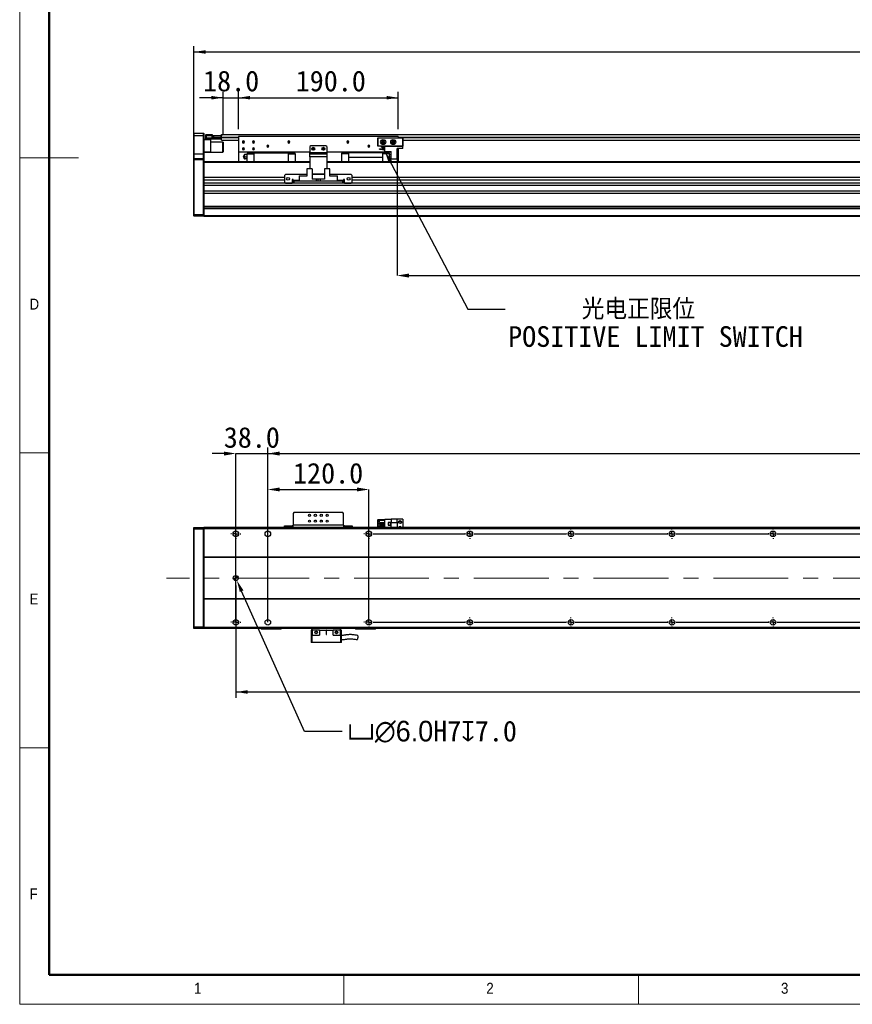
# Model space of a CAD drawing. Header units: millimetres. Extents: x 35 to 2924, y 35 to 2044.
# Tile 1 of 8: x 35 to 1024, y 35 to 1204. Entities that reach past the tile are written whole.
import ezdxf

# ---------------------------------------------------------------- set-up
doc = ezdxf.new("R2010")
doc.units = ezdxf.units.MM
doc.header["$LTSCALE"] = 7
doc.header["$PDSIZE"] = -1
doc.linetypes.add('CENTERX2', pattern=[20.32, 12.7, -2.54, 2.54, -2.54])
doc.layers.add('DIMNS', color=7, linetype='Continuous')
doc.styles.add('SLDTEXTSTYLE1', font='Gothic.ttf', dxfattribs={"width": 0.913})
doc.styles.add('SLDTEXTSTYLE10', font='txt', dxfattribs={"bigfont": 'bigfont'})
doc.styles.add('SLDTEXTSTYLE9', font='txt')
doc.dimstyles.new('SLDDIMSTYLE0', dxfattribs={"dimtxt": 24.5, "dimasz": 14, "dimexe": 0, "dimexo": 0.0625, "dimgap": 6.125, "dimtad": 2, "dimdec": 1, "dimrnd": 1e-09, "dimzin": 4, "dimdsep": 46, "dimtxsty": 'SLDTEXTSTYLE9', "dimsah": 1, "dimcen": 0.09, "dimadec": 0, "dimazin": 1, "dimtfac": 1, "dimtdec": 1, "dimtofl": 0, "dimtmove": 0, "dimatfit": 3, "dimfxl": 0, "dimfrac": 2, "dimtolj": 1, "dimtzin": 12, "dimarcsym": 0})
doc.dimstyles.new('SLDDIMSTYLE1', dxfattribs={"dimtxt": 24.5, "dimasz": 14, "dimexe": 0, "dimexo": 0.0625, "dimgap": 6.125, "dimtad": 2, "dimdec": 1, "dimrnd": 1e-09, "dimzin": 4, "dimdsep": 46, "dimtxsty": 'SLDTEXTSTYLE9', "dimsah": 1, "dimcen": 0.09, "dimadec": 0, "dimazin": 1, "dimtfac": 1, "dimtdec": 1, "dimtmove": 0, "dimatfit": 0, "dimfxl": 0, "dimfrac": 2, "dimtolj": 1, "dimtzin": 12, "dimarcsym": 0})
doc.dimstyles.new('SLDDIMSTYLE2', dxfattribs={"dimtxt": 0.18, "dimasz": 14, "dimexe": 0, "dimexo": 0.0625, "dimgap": 0, "dimtad": 0, "dimtih": 1, "dimtoh": 1, "dimdec": 0, "dimrnd": 1e-09, "dimzin": 0, "dimdsep": 46, "dimtxsty": 'Standard', "dimsah": 1, "dimcen": 0.09, "dimadec": 0, "dimazin": 0, "dimtfac": 14, "dimtdec": 0, "dimtofl": 0, "dimtmove": 0, "dimatfit": 3, "dimfxl": 0, "dimfrac": 2, "dimtolj": 1, "dimtzin": 0, "dimarcsym": 0})
doc.dimstyles.new('SLDDIMSTYLE4', dxfattribs={"dimtxt": 24.5, "dimasz": 14, "dimexe": 0, "dimexo": 0.0625, "dimgap": 6.125, "dimtad": 0, "dimtih": 1, "dimtoh": 1, "dimdec": 1, "dimrnd": 1e-09, "dimzin": 4, "dimdsep": 46, "dimtxsty": 'SLDTEXTSTYLE9', "dimsah": 1, "dimcen": 0, "dimadec": 0, "dimazin": 1, "dimtfac": 1, "dimtdec": 1, "dimtofl": 0, "dimtmove": 0, "dimatfit": 3, "dimfxl": 0, "dimfrac": 2, "dimtolj": 1, "dimtzin": 12, "dimarcsym": 0})

# ---------------------------------------------------------------- blocks, each defined once
blk = doc.blocks.new('_D')
at = {"layer": 'DIMNS'}
for p, q in [((241.7, 1046.3), (241.7, 1172.3)), ((2337.7, 1046.3), (2337.7, 1172.3)), ((241.7, 1165.3), (2337.7, 1165.3))]:
    blk.add_line(p, q, dxfattribs=at)
for points in [[(241.7, 1165.3), (255.7, 1163.2), (255.7, 1167.4)], [(2337.7, 1165.3), (2323.7, 1167.4), (2323.7, 1163.2)]]:
    blk.add_solid(points, dxfattribs=at)
at = {"layer": 'DIMNS', "insert": (1243.7, 1197.5), "char_height": 24.5, "attachment_point": 1, "style": 'SLDTEXTSTYLE9'}
blk.add_mtext('2096.0', dxfattribs=at)
blk = doc.blocks.new('_D_1')
at = {"layer": 'DIMNS'}
for p, q in [((276.7, 1111), (248.7, 1111)), ((276.7, 1067), (276.7, 1118)), ((276.7, 1111), (294.7, 1111)), ((294.7, 1073.8), (294.7, 1118)), ((294.7, 1111), (322.7, 1111))]:
    blk.add_line(p, q, dxfattribs=at)
for points in [[(276.7, 1111), (262.7, 1113.1), (262.7, 1108.9)], [(294.7, 1111), (308.7, 1108.9), (308.7, 1113.1)]]:
    blk.add_solid(points, dxfattribs=at)
at = {"layer": 'DIMNS', "insert": (252.8, 1143.1), "char_height": 24.5, "attachment_point": 1, "style": 'SLDTEXTSTYLE9'}
blk.add_mtext('18.0', dxfattribs=at)
blk = doc.blocks.new('_D_2')
at = {"layer": 'DIMNS'}
for p, q in [((294.7, 1073.8), (294.7, 1118)), ((294.7, 1111), (484.7, 1111)), ((484.7, 1073.8), (484.7, 1118))]:
    blk.add_line(p, q, dxfattribs=at)
for points in [[(294.7, 1111), (308.7, 1108.9), (308.7, 1113.1)], [(484.7, 1111), (470.7, 1113.1), (470.7, 1108.9)]]:
    blk.add_solid(points, dxfattribs=at)
at = {"layer": 'DIMNS', "insert": (362.8, 1143.1), "char_height": 24.5, "attachment_point": 1, "style": 'SLDTEXTSTYLE9'}
blk.add_mtext('190.0', dxfattribs=at)
blk = doc.blocks.new('_D_4')
at = {"layer": 'Defpoints', "color": 0}
for p in [(483.2, 1037.9), (2063.2, 1034.4), (2063.2, 899.9)]:
    blk.add_point(p, dxfattribs=at)
at = {"layer": 'DIMNS', "color": 0, "lineweight": -2}
for p, q in [((483.2, 1037.9), (483.2, 899.9)), ((2063.2, 1034.4), (2063.2, 899.9)), ((497.2, 899.9), (2049.2, 899.9))]:
    blk.add_line(p, q, dxfattribs=at)
at = {"layer": 'DIMNS', "color": 0}
for points in [[(497.2, 902.3), (497.2, 897.6), (483.2, 899.9)], [(2049.2, 902.3), (2049.2, 897.6), (2063.2, 899.9)]]:
    blk.add_solid(points, dxfattribs=at)
at = {"layer": 'DIMNS', "color": 0, "insert": (1295.5, 893.8), "char_height": 24.5, "attachment_point": 2, "style": 'SLDTEXTSTYLE9'}
blk.add_mtext('\\A1;Stroke T=1580.0', dxfattribs=at)
blk = doc.blocks.new('SW_NOTE_3')
at = {"layer": 'DIMNS', "color": 0, "char_height": 24.5, "attachment_point": 1}
for s, insert, style in [('    光电正限位', (3.6, 12.1), 'SLDTEXTSTYLE10'), ('POSITIVE LIMIT SWITCH', (3.6, -20.3), 'SLDTEXTSTYLE9')]:
    blk.add_mtext(s, dxfattribs=dict(at, insert=insert, style=style))
blk = doc.blocks.new('_D_13')
at = {"layer": 'DIMNS'}
for p, q in [((291.7, 532), (291.7, 398.7)), ((2287.7, 526.4), (2287.7, 398.7)), ((291.7, 405.7), (2287.7, 405.7))]:
    blk.add_line(p, q, dxfattribs=at)
for points in [[(291.7, 405.7), (305.7, 403.6), (305.7, 407.8)], [(2287.7, 405.7), (2273.7, 407.8), (2273.7, 403.6)]]:
    blk.add_solid(points, dxfattribs=at)
at = {"layer": 'DIMNS', "insert": (1260.8, 437.8), "char_height": 24.5, "attachment_point": 1, "style": 'SLDTEXTSTYLE9'}
blk.add_mtext('1996.0', dxfattribs=at)
blk = doc.blocks.new('_D_15')
at = {"layer": 'Defpoints', "color": 0}
for p in [(290.5, 543.6), (292.9, 538.1)]:
    blk.add_point(p, dxfattribs=at)
at = {"layer": 'DIMNS', "color": 0, "lineweight": -2}
for p, q in [((373.2, 358.7), (298.6, 525.3)), ((418, 358.7), (373.2, 358.7))]:
    blk.add_line(p, q, dxfattribs=at)
at = {"layer": 'DIMNS', "color": 0}
blk.add_solid([(300.8, 526.3), (296.5, 524.4), (292.9, 538.1)], dxfattribs=at)
at = {"layer": 'DIMNS', "color": 0, "insert": (424.1, 371.5), "char_height": 24.5, "attachment_point": 1, "style": 'SLDTEXTSTYLE9'}
blk.add_mtext('\\A1;{\\fGDT|b0|i0|c134|p2;v\\fMS PGothic|b0|i0|c128|p34;∅6.0}H7{\\fGDT|b0|i0|c134|p2;x}7.0', dxfattribs=at)
blk = doc.blocks.new('_D_18')
at = {"layer": 'DIMNS'}
for p, q in [((329.7, 602.2), (329.7, 695.7)), ((2249.7, 602.2), (2249.7, 695.7)), ((329.7, 688.7), (2249.7, 688.7))]:
    blk.add_line(p, q, dxfattribs=at)
for points in [[(329.7, 688.7), (343.7, 686.6), (343.7, 690.8)], [(2249.7, 688.7), (2235.7, 690.8), (2235.7, 686.6)]]:
    blk.add_solid(points, dxfattribs=at)
at = {"layer": 'DIMNS', "char_height": 24.5, "attachment_point": 1, "style": 'SLDTEXTSTYLE9'}
for s, insert in [('1920.0', (1118.2, 720.8)), ('=16×120(PITCH)', (1214, 720.8))]:
    blk.add_mtext(s, dxfattribs=dict(at, insert=insert))
blk = doc.blocks.new('_D_19')
at = {"layer": 'Defpoints', "color": 0}
for p in [(449.7, 646), (329.7, 593.4), (449.7, 488.4)]:
    blk.add_point(p, dxfattribs=at)
at = {"layer": 'DIMNS', "color": 0, "lineweight": -2}
for p, q in [((329.7, 593.4), (329.7, 646)), ((343.7, 646), (435.7, 646)), ((449.7, 488.4), (449.7, 646))]:
    blk.add_line(p, q, dxfattribs=at)
at = {"layer": 'DIMNS', "color": 0}
for points in [[(343.7, 648.4), (343.7, 643.7), (329.7, 646)], [(435.7, 648.4), (435.7, 643.7), (449.7, 646)]]:
    blk.add_solid(points, dxfattribs=at)
at = {"layer": 'DIMNS', "color": 0, "insert": (401.3, 677.6), "char_height": 24.5, "attachment_point": 2, "style": 'SLDTEXTSTYLE9'}
blk.add_mtext('\\A1;120.0', dxfattribs=at)
blk = doc.blocks.new('_D_20')
at = {"layer": 'Defpoints', "color": 0}
for p in [(329.7, 688.7), (291.7, 488.4), (329.7, 488.4)]:
    blk.add_point(p, dxfattribs=at)
at = {"layer": 'DIMNS', "color": 0, "lineweight": -2}
for p, q in [((277.7, 688.7), (263.7, 688.7)), ((291.7, 488.4), (291.7, 688.7)), ((291.7, 688.7), (329.7, 688.7)), ((329.7, 488.4), (329.7, 688.7)), ((343.7, 688.7), (357.7, 688.7))]:
    blk.add_line(p, q, dxfattribs=at)
at = {"layer": 'DIMNS', "color": 0}
for points in [[(277.7, 691), (277.7, 686.3), (291.7, 688.7)], [(343.7, 691), (343.7, 686.3), (329.7, 688.7)]]:
    blk.add_solid(points, dxfattribs=at)
at = {"layer": 'DIMNS', "color": 0, "insert": (310.7, 720.1), "char_height": 24.5, "attachment_point": 2, "style": 'SLDTEXTSTYLE9'}
blk.add_mtext('\\A1;38.0', dxfattribs=at)
blk = doc.blocks.new('SW_CENTERMARKSYMBOL_1')
at = {"layer": 'DIMNS', "color": 0}
for p, q in [((0, 110.08), (0, 110.84)), ((0, 105), (0, 107.54)), ((278, 110.08), (278, 110.84)), ((278, 105), (278, 107.54)), ((-5.08, 105), (-5.84, 105)), ((0, 105), (-2.54, 105)), ((0, 105), (0, 102.46)), ((0, 105), (2.54, 105)), ((0, 99.92), (0, 99.16)), ((5.08, 105), (5.84, 105)), ((272.92, 105), (272.16, 105)), ((278, 105), (275.46, 105)), ((278, 105), (278, 102.46)), ((278, 105), (280.54, 105)), ((278, 99.92), (278, 99.16)), ((283.08, 105), (283.84, 105)), ((-5.08, 0), (-5.84, 0)), ((0, 0), (-2.54, 0)), ((0, 5.08), (0, 5.84)), ((0, 0), (0, 2.54)), ((0, 0), (0, -2.54)), ((0, 0), (2.54, 0)), ((5.08, 0), (5.84, 0)), ((0, -5.08), (0, -5.84))]:
    blk.add_line(p, q, dxfattribs=at)
blk = doc.blocks.new('SW_CENTERMARKSYMBOL_2')
at = {"layer": 'DIMNS', "color": 0}
for p, q in [((-125.08, 0), (-125.84, 0)), ((-120, 0), (-122.54, 0)), ((-120, 0), (-122.54, 0)), ((-120, 5.08), (-120, 5.84)), ((-120, 0), (-120, 2.54)), ((-120, 0), (-120, 2.54)), ((-120, 0), (-120, -2.54)), ((-120, 0), (-117.46, 0)), ((-120, 0), (-120, -2.54)), ((-120, 0), (-117.46, 0)), ((-114.92, 0), (-114.16, 0)), ((-114.92, 0), (-5.08, 0)), ((-5.08, 0), (-5.84, 0)), ((0, 0), (-2.54, 0)), ((0, 0), (-2.54, 0)), ((0, 0), (-2.54, 0)), ((0, 5.08), (0, 5.84)), ((0, 0), (0, 2.54)), ((0, 0), (0, 2.54)), ((0, 0), (0, 2.54)), ((0, 0), (0, -2.54)), ((0, 0), (2.54, 0)), ((0, 0), (0, -2.54)), ((0, 0), (2.54, 0)), ((0, 0), (0, -2.54)), ((0, 0), (2.54, 0)), ((5.08, 0), (5.84, 0)), ((5.08, 0), (114.92, 0)), ((114.92, 0), (114.16, 0)), ((120, 0), (117.46, 0)), ((120, 0), (117.46, 0)), ((120, 0), (117.46, 0)), ((120, 0), (117.46, 0)), ((120, 5.08), (120, 5.84)), ((120, 0), (120, 2.54)), ((120, 0), (120, 2.54)), ((120, 0), (120, 2.54)), ((120, 0), (120, 2.54)), ((120, 0), (120, -2.54)), ((120, 0), (122.54, 0)), ((120, 0), (120, -2.54)), ((120, 0), (122.54, 0)), ((120, 0), (120, -2.54)), ((120, 0), (122.54, 0)), ((120, 0), (120, -2.54)), ((120, 0), (122.54, 0)), ((125.08, 0), (125.84, 0)), ((125.08, 0), (234.92, 0)), ((234.92, 0), (234.16, 0)), ((240, 0), (237.46, 0)), ((240, 0), (237.46, 0)), ((240, 0), (237.46, 0)), ((240, 0), (237.46, 0)), ((240, 0), (237.46, 0)), ((240, 5.08), (240, 5.84)), ((240, 0), (240, 2.54)), ((240, 0), (240, 2.54)), ((240, 0), (240, 2.54)), ((240, 0), (240, 2.54)), ((240, 0), (240, 2.54)), ((240, 0), (240, -2.54)), ((240, 0), (242.54, 0)), ((240, 0), (240, -2.54)), ((240, 0), (242.54, 0)), ((240, 0), (240, -2.54)), ((240, 0), (242.54, 0)), ((240, 0), (240, -2.54)), ((240, 0), (242.54, 0)), ((240, 0), (240, -2.54)), ((240, 0), (242.54, 0)), ((245.08, 0), (245.84, 0)), ((245.08, 0), (354.92, 0)), ((354.92, 0), (354.16, 0)), ((360, 0), (357.46, 0)), ((360, 0), (357.46, 0)), ((360, 0), (357.46, 0)), ((360, 0), (357.46, 0)), ((360, 0), (357.46, 0)), ((360, 0), (357.46, 0)), ((360, 5.08), (360, 5.84)), ((360, 0), (360, 2.54)), ((360, 0), (360, 2.54)), ((360, 0), (360, 2.54)), ((360, 0), (360, 2.54)), ((360, 0), (360, 2.54)), ((360, 0), (360, 2.54)), ((360, 0), (360, -2.54)), ((360, 0), (362.54, 0)), ((360, 0), (360, -2.54)), ((360, 0), (362.54, 0)), ((360, 0), (360, -2.54)), ((360, 0), (362.54, 0)), ((360, 0), (360, -2.54)), ((360, 0), (362.54, 0)), ((360, 0), (360, -2.54)), ((360, 0), (362.54, 0)), ((360, 0), (360, -2.54)), ((360, 0), (362.54, 0)), ((365.08, 0), (365.84, 0)), ((365.08, 0), (474.92, 0)), ((-120, -5.08), (-120, -5.84)), ((0, -5.08), (0, -5.84)), ((120, -5.08), (120, -5.84)), ((240, -5.08), (240, -5.84)), ((360, -5.08), (360, -5.84))]:
    blk.add_line(p, q, dxfattribs=at)
blk = doc.blocks.new('SW_CENTERMARKSYMBOL_3')
at = {"layer": 'DIMNS', "color": 0}
for p, q in [((-245.08, 0), (-245.84, 0)), ((-240, 0), (-242.54, 0)), ((-240, 0), (-242.54, 0)), ((-240, 5.08), (-240, 5.84)), ((-240, 0), (-240, 2.54)), ((-240, 0), (-240, 2.54)), ((-240, 0), (-240, -2.54)), ((-240, 0), (-237.46, 0)), ((-240, 0), (-240, -2.54)), ((-240, 0), (-237.46, 0)), ((-234.92, 0), (-234.16, 0)), ((-234.92, 0), (-125.08, 0)), ((-125.08, 0), (-125.84, 0)), ((-120, 0), (-122.54, 0)), ((-120, 0), (-122.54, 0)), ((-120, 0), (-122.54, 0)), ((-120, 5.08), (-120, 5.84)), ((-120, 0), (-120, 2.54)), ((-120, 0), (-120, 2.54)), ((-120, 0), (-120, 2.54)), ((-120, 0), (-120, -2.54)), ((-120, 0), (-117.46, 0)), ((-120, 0), (-120, -2.54)), ((-120, 0), (-117.46, 0)), ((-120, 0), (-120, -2.54)), ((-120, 0), (-117.46, 0)), ((-114.92, 0), (-114.16, 0)), ((-114.92, 0), (-5.08, 0)), ((-5.08, 0), (-5.84, 0)), ((0, 0), (-2.54, 0)), ((0, 0), (-2.54, 0)), ((0, 0), (-2.54, 0)), ((0, 0), (-2.54, 0)), ((0, 5.08), (0, 5.84)), ((0, 0), (0, 2.54)), ((0, 0), (0, 2.54)), ((0, 0), (0, 2.54)), ((0, 0), (0, 2.54)), ((0, 0), (0, -2.54)), ((0, 0), (2.54, 0)), ((0, 0), (0, -2.54)), ((0, 0), (2.54, 0)), ((0, 0), (0, -2.54)), ((0, 0), (2.54, 0)), ((0, 0), (0, -2.54)), ((0, 0), (2.54, 0)), ((5.08, 0), (5.84, 0)), ((5.08, 0), (114.92, 0)), ((114.92, 0), (114.16, 0)), ((120, 0), (117.46, 0)), ((120, 0), (117.46, 0)), ((120, 0), (117.46, 0)), ((120, 0), (117.46, 0)), ((120, 0), (117.46, 0)), ((120, 5.08), (120, 5.84)), ((120, 0), (120, 2.54)), ((120, 0), (120, 2.54)), ((120, 0), (120, 2.54)), ((120, 0), (120, 2.54)), ((120, 0), (120, 2.54)), ((120, 0), (120, -2.54)), ((120, 0), (122.54, 0)), ((120, 0), (120, -2.54)), ((120, 0), (122.54, 0)), ((120, 0), (120, -2.54)), ((120, 0), (122.54, 0)), ((120, 0), (120, -2.54)), ((120, 0), (122.54, 0)), ((120, 0), (120, -2.54)), ((120, 0), (122.54, 0)), ((125.08, 0), (125.84, 0)), ((125.08, 0), (234.92, 0)), ((234.92, 0), (234.16, 0)), ((240, 0), (237.46, 0)), ((240, 0), (237.46, 0)), ((240, 0), (237.46, 0)), ((240, 0), (237.46, 0)), ((240, 0), (237.46, 0)), ((240, 0), (237.46, 0)), ((240, 5.08), (240, 5.84)), ((240, 0), (240, 2.54)), ((240, 0), (240, 2.54)), ((240, 0), (240, 2.54)), ((240, 0), (240, 2.54)), ((240, 0), (240, 2.54)), ((240, 0), (240, 2.54)), ((240, 0), (240, -2.54)), ((240, 0), (242.54, 0)), ((240, 0), (240, -2.54)), ((240, 0), (242.54, 0)), ((240, 0), (240, -2.54)), ((240, 0), (242.54, 0)), ((240, 0), (240, -2.54)), ((240, 0), (242.54, 0)), ((240, 0), (240, -2.54)), ((240, 0), (242.54, 0)), ((240, 0), (240, -2.54)), ((240, 0), (242.54, 0)), ((245.08, 0), (245.84, 0)), ((245.08, 0), (354.92, 0)), ((-240, -5.08), (-240, -5.84)), ((-120, -5.08), (-120, -5.84)), ((0, -5.08), (0, -5.84)), ((120, -5.08), (120, -5.84)), ((240, -5.08), (240, -5.84))]:
    blk.add_line(p, q, dxfattribs=at)
blk = doc.blocks.new('SW_DOWELSYMBOL_0')
at = {"linetype": 'Continuous', "lineweight": 18}
h = blk.add_hatch(color=0, dxfattribs=at)
edge = h.paths.add_edge_path(flags=0)
edge.add_arc((0, 0), 3, 180, 270)
edge.add_line((0, -3), (0, 0))
edge.add_line((0, 0), (-3, 0))
h = blk.add_hatch(color=0, dxfattribs=at)
edge = h.paths.add_edge_path(flags=0)
edge.add_arc((0, 0), 3, 0, 90)
edge.add_line((0, 3), (0, 0))
edge.add_line((0, 0), (3, 0))
at = {"layer": 'DIMNS', "color": 0}
blk.add_circle((0, 0), 3, dxfattribs=at)

msp = doc.modelspace()

# ---------------------------------------------------------------- linework, layer by layer
at = {"color": 7, "linetype": 'Continuous', "lineweight": 18}
for p, q in [((35, 2044), (35, 35)), ((70, 2009), (70, 70)), ((35, 1039.5), (105, 1039.5)), ((35, 689.5), (70, 689.5)), ((70, 339.5), (35, 339.5)), ((70, 70), (2870, 70)), ((420, 35), (420, 70)), ((770, 70), (770, 35)), ((861, 70), (2870, 70)), ((35, 35), (2905, 35))]:
    msp.add_line(p, q, dxfattribs=at)
at = {"color": 7, "linetype": 'Continuous', "lineweight": 50}
for p, q in [((70, 2009), (70, 70)), ((70, 70), (2870, 70))]:
    msp.add_line(p, q, dxfattribs=at)
at = {"color": 7, "linetype": 'Continuous', "lineweight": 25}
for p, q in [((241.99, 1068.93), (241.69, 1068.63)), ((241.69, 1065.93), (241.69, 1068.63)), ((241.99, 1065.93), (241.69, 1065.93)), ((241.69, 1043.93), (241.69, 1065.93)), ((241.99, 1068.93), (241.99, 1065.93)), ((241.99, 1068.93), (253.39, 1068.93)), ((241.99, 1065.93), (241.99, 1043.93)), ((253.39, 1065.93), (241.99, 1065.93)), ((253.39, 1065.93), (253.39, 1068.93)), ((253.39, 1068.93), (253.69, 1068.63)), ((253.39, 1043.93), (253.39, 1065.93)), ((253.39, 1065.93), (253.69, 1065.93)), ((253.69, 1068.63), (253.69, 1065.93)), ((253.69, 1065.93), (253.69, 1043.93)), ((256.19, 1067.13), (256.49, 1067.43)), ((256.19, 1065.93), (256.19, 1067.13)), ((256.19, 1063.43), (256.19, 1065.93)), ((256.19, 1065.93), (256.49, 1065.93)), ((256.49, 1067.43), (256.49, 1065.93)), ((256.49, 1067.43), (263.69, 1067.43)), ((256.49, 1065.93), (256.49, 1063.43)), ((263.69, 1065.93), (256.49, 1065.93)), ((263.69, 1067.43), (263.69, 1065.93)), ((263.69, 1063.63), (263.69, 1065.93)), ((263.69, 1063.93), (273.89, 1063.93)), ((273.89, 1063.63), (263.69, 1063.63)), ((264.19, 1063.93), (264.19, 1064.13)), ((264.19, 1064.13), (264.69, 1064.13)), ((264.69, 1064.13), (264.69, 1066.13)), ((264.69, 1066.13), (265.19, 1066.13)), ((265.19, 1064.13), (264.69, 1064.13)), ((265.19, 1066.13), (265.19, 1064.13)), ((265.19, 1066.13), (274.19, 1066.13)), ((265.19, 1064.13), (274.19, 1064.13)), ((273.89, 1063.93), (273.89, 1063.63)), ((273.89, 1063.93), (274.19, 1063.63)), ((273.89, 1063.93), (274.69, 1063.93)), ((273.89, 1063.43), (273.89, 1063.63)), ((273.89, 1063.63), (274.19, 1063.63)), ((274.19, 1064.13), (274.19, 1066.13)), ((274.19, 1066.13), (274.69, 1066.13)), ((274.69, 1064.13), (274.19, 1064.13)), ((274.19, 1063.63), (274.19, 1063.43)), ((274.69, 1067.28), (2305.69, 1067.28)), ((274.69, 1066.13), (274.69, 1067.28)), ((274.69, 1066.13), (274.69, 1065.94)), ((274.69, 1064.28), (274.69, 1065.94)), ((274.69, 1063.78), (274.69, 1064.28)), ((274.69, 1060.78), (274.69, 1063.78)), ((484.69, 1064.93), (294.69, 1064.93)), ((294.69, 1064.93), (294.69, 1046.43)), ((484.69, 1064.93), (484.69, 1063.43)), ((253.69, 1061.93), (256.49, 1061.93)), ((261.69, 1060.93), (253.69, 1060.93)), ((256.19, 1062.23), (256.19, 1063.43)), ((256.49, 1063.43), (256.19, 1063.43)), ((256.49, 1061.93), (256.19, 1062.23)), ((256.49, 1063.43), (256.49, 1061.93)), ((256.49, 1063.43), (273.89, 1063.43)), ((273.89, 1061.93), (256.49, 1061.93)), ((261.69, 1061.93), (261.69, 1060.93)), ((261.69, 1060.93), (261.69, 1046.93)), ((276.39, 1058.43), (261.69, 1058.43)), ((273.89, 1061.93), (273.89, 1063.43)), ((273.89, 1063.43), (274.19, 1063.43)), ((273.89, 1061.93), (274.19, 1062.23)), ((274.19, 1063.43), (274.19, 1062.23)), ((274.69, 1060.78), (294.69, 1060.78)), ((276.69, 1058.13), (276.39, 1058.43)), ((276.39, 1046.83), (276.39, 1058.43)), ((276.69, 1058.13), (276.69, 1047.11)), ((300.69, 1058.43), (299.44, 1058.43)), ((300.69, 1058.43), (301.94, 1058.43)), ((312.69, 1058.43), (311.44, 1058.43)), ((312.69, 1058.43), (313.94, 1058.43)), ((329.69, 1053.43), (328.44, 1053.43)), ((329.69, 1053.43), (330.94, 1053.43)), ((354.69, 1058.43), (353.44, 1058.43)), ((354.69, 1058.43), (355.94, 1058.43)), ((380.69, 1053.93), (379.69, 1052.93)), ((379.69, 1052.93), (379.69, 1045.93)), ((398.69, 1053.93), (380.69, 1053.93)), ((399.69, 1052.93), (398.69, 1053.93)), ((399.69, 1052.93), (399.69, 1045.93)), ((424.69, 1058.43), (423.44, 1058.43)), ((424.69, 1058.43), (425.94, 1058.43)), ((449.69, 1053.43), (448.44, 1053.43)), ((449.69, 1053.43), (450.94, 1053.43)), ((460.19, 1063.13), (460.49, 1063.43)), ((460.19, 1053.73), (460.19, 1063.13)), ((460.49, 1063.01), (460.19, 1063.13)), ((460.49, 1053.86), (460.19, 1053.73)), ((460.49, 1053.43), (460.19, 1053.73)), ((460.49, 1063.43), (460.61, 1063.13)), ((460.49, 1063.43), (489.89, 1063.43)), ((460.61, 1063.13), (460.49, 1063.01)), ((460.49, 1063.01), (460.49, 1053.86)), ((460.49, 1053.86), (460.61, 1053.73)), ((460.61, 1053.73), (460.49, 1053.43)), ((468.69, 1053.43), (460.49, 1053.43)), ((489.77, 1063.13), (460.61, 1063.13)), ((460.61, 1053.73), (489.77, 1053.73)), ((464.89, 1052.83), (468.69, 1052.83)), ((464.89, 1052.13), (464.89, 1052.83)), ((464.89, 1052.13), (468.69, 1052.13)), ((466.69, 1058.43), (465.44, 1058.43)), ((466.69, 1058.43), (467.94, 1058.43)), ((468.69, 1047.23), (468.69, 1053.43)), ((468.69, 1053.43), (490.19, 1053.43)), ((478.69, 1058.43), (477.44, 1058.43)), ((478.69, 1058.43), (479.94, 1058.43)), ((489.89, 1063.43), (489.77, 1063.13)), ((489.89, 1063.01), (489.77, 1063.13)), ((489.77, 1053.73), (489.89, 1053.86)), ((489.77, 1053.73), (489.89, 1053.43)), ((489.89, 1063.43), (490.19, 1063.13)), ((490.19, 1063.13), (489.89, 1063.01)), ((489.89, 1053.86), (489.89, 1063.01)), ((490.19, 1053.73), (489.89, 1053.86)), ((490.19, 1053.73), (489.89, 1053.43)), ((490.19, 1063.13), (490.19, 1053.73)), ((490.19, 1060.78), (2091.19, 1060.78)), ((490.19, 1050.83), (490.19, 1053.43)), ((241.99, 1043.93), (241.69, 1043.93)), ((241.69, 1038.63), (241.69, 1043.93)), ((241.99, 1043.93), (241.99, 1038.93)), ((253.39, 1043.93), (241.99, 1043.93)), ((253.39, 1038.93), (253.39, 1043.93)), ((253.69, 1043.93), (253.39, 1043.93)), ((253.69, 1046.93), (261.69, 1046.93)), ((261.69, 1045.93), (253.69, 1045.93)), ((253.69, 1043.93), (253.69, 1038.63)), ((261.69, 1046.93), (261.69, 1045.93)), ((261.69, 1046.43), (276.39, 1046.43)), ((276.39, 1046.43), (276.39, 1046.83)), ((276.39, 1046.43), (276.69, 1046.73)), ((276.69, 1047.11), (276.69, 1046.73)), ((379.69, 1046.43), (294.69, 1046.43)), ((294.69, 1046.43), (294.69, 1034.93)), ((300.69, 1050.43), (299.44, 1050.43)), ((300.69, 1050.43), (301.94, 1050.43)), ((305.19, 1043.43), (302.87, 1043.43)), ((302.87, 1040.93), (305.19, 1040.93)), ((313.44, 1045.33), (305.19, 1045.33)), ((305.19, 1045.33), (305.19, 1044.38)), ((305.19, 1044.38), (313.44, 1044.38)), ((305.19, 1034.93), (305.19, 1044.38)), ((312.69, 1050.43), (311.44, 1050.43)), ((312.69, 1050.43), (313.94, 1050.43)), ((313.44, 1045.43), (313.44, 1046.43)), ((313.44, 1045.43), (353.94, 1045.43)), ((313.44, 1034.93), (313.44, 1045.43)), ((353.94, 1045.43), (353.94, 1046.43)), ((353.94, 1045.43), (353.94, 1034.93)), ((362.19, 1045.33), (353.94, 1045.33)), ((353.94, 1044.38), (362.19, 1044.38)), ((362.19, 1044.38), (362.19, 1045.33)), ((362.19, 1044.38), (362.19, 1034.93)), ((379.69, 1045.93), (399.69, 1045.93)), ((379.69, 1044.43), (379.69, 1045.93)), ((379.69, 1044.43), (399.69, 1044.43)), ((379.69, 1040.93), (379.69, 1044.43)), ((379.69, 1040.93), (379.69, 1026.68)), ((399.69, 1040.93), (379.69, 1040.93)), ((383.69, 1050.43), (382.44, 1050.43)), ((383.69, 1050.43), (384.94, 1050.43)), ((395.69, 1050.43), (394.44, 1050.43)), ((395.69, 1050.43), (396.94, 1050.43)), ((476.24, 1046.43), (399.69, 1046.43)), ((399.69, 1045.93), (399.69, 1044.43)), ((399.69, 1044.43), (399.69, 1040.93)), ((399.69, 1040.93), (399.69, 1026.68)), ((425.44, 1045.33), (417.19, 1045.33)), ((417.19, 1045.33), (417.19, 1044.38)), ((425.44, 1044.38), (417.19, 1044.38)), ((417.19, 1044.38), (417.19, 1034.93)), ((425.44, 1046.43), (425.44, 1045.43)), ((465.94, 1045.43), (425.44, 1045.43)), ((425.44, 1045.43), (425.44, 1040.43)), ((425.44, 1040.43), (465.94, 1040.43)), ((425.44, 1040.43), (425.44, 1040.13)), ((465.94, 1040.13), (425.44, 1040.13)), ((425.44, 1040.13), (425.44, 1034.93)), ((462.49, 1049.88), (462.49, 1050.18)), ((462.49, 1050.18), (468.69, 1050.18)), ((462.49, 1049.88), (468.69, 1049.88)), ((465.44, 1050.43), (465.47, 1050.18)), ((466.69, 1050.43), (465.44, 1050.43)), ((465.94, 1045.43), (465.94, 1046.43)), ((465.94, 1045.43), (465.94, 1040.43)), ((474.19, 1045.33), (465.94, 1045.33)), ((474.19, 1044.38), (465.94, 1044.38)), ((465.94, 1040.13), (465.94, 1040.43)), ((465.94, 1040.13), (465.94, 1034.93)), ((466.69, 1050.43), (467.94, 1050.43)), ((467.92, 1050.18), (467.94, 1050.43)), ((468.69, 1047.23), (476.24, 1047.23)), ((474.19, 1044.38), (474.19, 1045.33)), ((474.19, 1034.93), (474.19, 1044.38)), ((474.19, 1043.43), (476.24, 1043.43)), ((474.19, 1040.93), (476.24, 1040.93)), ((476.24, 1037.93), (476.24, 1047.23)), ((483.19, 1037.93), (483.19, 1050.83)), ((490.19, 1050.83), (483.19, 1050.83)), ((484.69, 1046.43), (483.19, 1046.43)), ((484.69, 1050.83), (484.69, 1046.43)), ((484.69, 1046.43), (484.69, 1034.93)), ((241.99, 1038.93), (241.69, 1038.63)), ((241.69, 1037.43), (241.69, 1038.63)), ((241.69, 972.56), (241.69, 1037.43)), ((241.99, 1037.43), (241.69, 1037.43)), ((241.99, 1038.93), (241.99, 1037.43)), ((241.99, 1038.93), (253.39, 1038.93)), ((241.99, 1037.43), (241.99, 972.43)), ((253.39, 1037.43), (241.99, 1037.43)), ((253.39, 1037.43), (253.39, 1038.93)), ((253.69, 1038.63), (253.39, 1038.93)), ((253.39, 972.43), (253.39, 1037.43)), ((253.69, 1037.43), (253.39, 1037.43)), ((253.69, 1038.63), (253.69, 1037.43)), ((253.69, 1037.43), (253.69, 1034.65)), ((379.69, 1034.93), (253.69, 1034.93)), ((253.69, 1034.65), (253.69, 1033.93)), ((253.69, 1033.93), (253.69, 1016.48)), ((305.19, 1038.43), (302.87, 1038.43)), ((2063.19, 1034.93), (399.69, 1034.93)), ((476.24, 1038.43), (474.19, 1038.43)), ((483.19, 1037.93), (476.24, 1037.93)), ((350.69, 1019.78), (349.69, 1018.78)), ((349.69, 1018.78), (349.69, 1010.78)), ((376.19, 1019.78), (350.69, 1019.78)), ((366.99, 1018.28), (374.79, 1018.28)), ((366.99, 1018.28), (366.99, 1017.78)), ((366.99, 1017.78), (366.99, 1011.78)), ((376.19, 1017.78), (366.99, 1017.78)), ((375.29, 1017.78), (374.79, 1018.28)), ((376.19, 1026.68), (376.19, 1017.78)), ((382.19, 1026.68), (376.19, 1026.68)), ((382.19, 1026.68), (382.19, 1014.28)), ((397.19, 1020.43), (382.19, 1020.43)), ((397.19, 1019.78), (382.19, 1019.78)), ((397.19, 1026.68), (397.19, 1014.28)), ((403.19, 1026.68), (397.19, 1026.68)), ((403.19, 1017.78), (403.19, 1026.68)), ((428.69, 1019.78), (403.19, 1019.78)), ((412.39, 1017.78), (403.19, 1017.78)), ((404.59, 1018.28), (404.09, 1017.78)), ((404.59, 1018.28), (412.39, 1018.28)), ((412.39, 1017.78), (412.39, 1018.28)), ((412.39, 1011.78), (412.39, 1017.78)), ((429.69, 1018.78), (428.69, 1019.78)), ((429.69, 1010.78), (429.69, 1018.78)), ((253.69, 1016.48), (253.69, 1013.08)), ((349.69, 1016.48), (253.69, 1016.48)), ((349.69, 1013.08), (253.69, 1013.08)), ((253.69, 1013.08), (253.69, 1009.56)), ((2325.69, 1009.56), (253.69, 1009.56)), ((253.69, 1009.56), (253.69, 1008.25)), ((253.69, 1008.25), (253.69, 972.56)), ((2325.69, 1006.96), (253.69, 1006.96)), ((349.69, 1010.78), (350.69, 1009.78)), ((350.69, 1009.78), (358.69, 1009.78)), ((359.69, 1013.78), (358.69, 1013.78)), ((358.69, 1013.78), (358.69, 1009.78)), ((359.69, 1013.08), (358.69, 1013.08)), ((359.69, 1012.78), (359.69, 1013.78)), ((359.69, 1012.78), (359.69, 1011.78)), ((359.69, 1009.78), (359.69, 1011.78)), ((359.69, 1011.78), (360.69, 1011.78)), ((360.69, 1009.78), (359.69, 1009.78)), ((360.69, 1011.78), (360.69, 1009.78)), ((418.69, 1011.78), (360.69, 1011.78)), ((418.69, 1009.78), (360.69, 1009.78)), ((387.69, 1014.28), (382.19, 1014.28)), ((387.69, 1011.78), (387.69, 1014.28)), ((389.69, 1014.28), (387.69, 1014.28)), ((389.69, 1011.78), (389.69, 1014.28)), ((391.69, 1014.28), (389.69, 1014.28)), ((391.69, 1014.28), (391.69, 1011.78)), ((397.19, 1014.28), (391.69, 1014.28)), ((418.69, 1009.78), (418.69, 1011.78)), ((418.69, 1011.78), (419.69, 1011.78)), ((419.69, 1009.78), (418.69, 1009.78)), ((420.69, 1013.78), (419.69, 1013.78)), ((419.69, 1013.78), (419.69, 1012.78)), ((420.69, 1013.08), (419.69, 1013.08)), ((419.69, 1011.78), (419.69, 1012.78)), ((419.69, 1011.78), (419.69, 1009.78)), ((420.69, 1009.78), (420.69, 1013.78)), ((420.69, 1009.78), (428.69, 1009.78)), ((428.69, 1009.78), (429.69, 1010.78)), ((2149.69, 1016.48), (429.69, 1016.48)), ((2149.69, 1013.08), (429.69, 1013.08)), ((2325.69, 1000.03), (253.69, 1000.03)), ((2325.69, 997.43), (253.69, 997.43)), ((2325.69, 981.93), (253.69, 981.93)), ((241.69, 970.73), (241.69, 972.56)), ((241.69, 972.56), (241.99, 972.43)), ((241.69, 970.73), (241.99, 970.43)), ((241.99, 972.43), (241.99, 970.43)), ((241.99, 972.43), (253.39, 972.43)), ((253.39, 970.43), (241.99, 970.43)), ((253.69, 972.56), (253.39, 972.43)), ((253.39, 970.43), (253.39, 972.43)), ((253.69, 970.73), (253.39, 970.43)), ((2325.69, 979.93), (253.69, 979.93)), ((2325.69, 978.93), (253.69, 978.93)), ((253.69, 972.56), (253.69, 972.36)), ((253.69, 972.36), (253.69, 970.93)), ((2325.69, 970.93), (253.69, 970.93)), ((253.69, 970.93), (253.69, 969.93)), ((2325.69, 969.93), (253.69, 969.93)), ((360.69, 618.66), (359.69, 617.66)), ((359.69, 617.66), (359.69, 603.86)), ((418.69, 618.66), (360.69, 618.66)), ((419.69, 617.66), (418.69, 618.66)), ((419.69, 603.86), (419.69, 617.66)), ((460.49, 610.36), (460.19, 610.06)), ((460.49, 610.06), (460.19, 610.06)), ((460.19, 600.86), (460.19, 610.06)), ((460.61, 610.36), (460.49, 610.06)), ((460.49, 610.36), (460.61, 610.36)), ((464.89, 610.06), (460.49, 610.06)), ((460.49, 610.06), (460.49, 600.86)), ((460.61, 610.36), (464.89, 610.36)), ((462.49, 606.92), (462.49, 609.42)), ((462.49, 609.42), (468.69, 609.42)), ((464.89, 609.42), (464.89, 610.36)), ((464.89, 610.36), (468.69, 610.36)), ((468.69, 600.86), (468.69, 610.66)), ((468.69, 610.66), (476.24, 610.66)), ((483.19, 610.66), (476.24, 610.66)), ((476.24, 610.66), (476.24, 606.36)), ((483.19, 606.36), (483.19, 610.66)), ((490.19, 610.66), (483.19, 610.66)), ((490.19, 610.66), (490.19, 600.86)), ((241.69, 600.56), (241.99, 600.86)), ((241.69, 598.73), (241.69, 600.56)), ((241.69, 598.73), (241.99, 598.86)), ((241.69, 482.98), (241.69, 598.73)), ((241.99, 600.86), (241.99, 598.86)), ((241.99, 600.86), (253.39, 600.86)), ((241.99, 598.86), (241.99, 482.86)), ((253.39, 598.86), (241.99, 598.86)), ((253.39, 598.86), (253.39, 600.86)), ((253.69, 600.56), (253.39, 600.86)), ((253.39, 482.86), (253.39, 598.86)), ((253.69, 598.73), (253.39, 598.86)), ((2325.69, 600.86), (253.69, 600.86)), ((253.69, 600.86), (253.69, 600.56)), ((253.69, 600.56), (253.69, 600.36)), ((2325.69, 600.36), (253.69, 600.36)), ((253.69, 600.36), (253.69, 599.36)), ((2325.69, 599.36), (253.69, 599.36)), ((253.69, 599.36), (253.69, 565.86)), ((349.69, 600.86), (349.69, 602.86)), ((349.69, 602.86), (350.69, 602.86)), ((350.69, 602.86), (350.69, 600.86)), ((350.69, 602.86), (358.69, 602.86)), ((358.69, 602.86), (358.69, 600.86)), ((359.69, 602.86), (358.69, 602.86)), ((359.69, 600.86), (359.69, 603.86)), ((419.69, 603.86), (359.69, 603.86)), ((419.69, 603.86), (419.69, 600.86)), ((420.69, 602.86), (419.69, 602.86)), ((420.69, 602.86), (420.69, 600.86)), ((420.69, 602.86), (428.69, 602.86)), ((428.69, 600.86), (428.69, 602.86)), ((428.69, 602.86), (429.69, 602.86)), ((429.69, 602.86), (429.69, 600.86)), ((462.49, 606.92), (468.69, 606.92)), ((462.49, 604.38), (462.49, 605.88)), ((462.49, 605.88), (468.69, 605.88)), ((462.49, 604.38), (468.69, 604.38)), ((462.49, 601.84), (462.49, 603.34)), ((462.49, 603.34), (468.69, 603.34)), ((462.49, 601.84), (468.69, 601.84)), ((464.89, 605.88), (464.89, 606.92)), ((464.89, 603.34), (464.89, 604.38)), ((464.89, 600.86), (464.89, 601.84)), ((475.99, 606.96), (472.79, 606.96)), ((472.79, 606.96), (472.79, 603.76)), ((472.79, 603.76), (475.99, 603.76)), ((475.89, 606.86), (472.89, 606.86)), ((472.89, 606.86), (472.89, 603.86)), ((472.89, 603.86), (475.89, 603.86)), ((475.89, 603.86), (475.89, 606.86)), ((475.99, 603.76), (475.99, 606.96)), ((483.19, 606.36), (476.24, 606.36)), ((476.24, 601.36), (476.24, 606.36)), ((476.24, 601.36), (483.19, 601.36)), ((476.24, 601.36), (476.24, 600.86)), ((483.19, 606.36), (483.19, 601.36)), ((483.19, 600.86), (483.19, 601.36)), ((2325.69, 565.86), (253.69, 565.86)), ((253.69, 565.86), (253.69, 565.36)), ((2325.69, 565.36), (253.69, 565.36)), ((253.69, 565.36), (253.69, 516.36)), ((2325.69, 516.36), (253.69, 516.36)), ((253.69, 516.36), (253.69, 515.86)), ((2325.69, 515.86), (253.69, 515.86)), ((253.69, 515.86), (253.69, 482.36)), ((241.69, 481.16), (241.69, 482.98)), ((241.69, 482.98), (241.99, 482.86)), ((241.69, 481.16), (241.99, 480.86)), ((241.99, 482.86), (241.99, 480.86)), ((241.99, 482.86), (253.39, 482.86)), ((253.39, 480.86), (241.99, 480.86)), ((253.69, 482.98), (253.39, 482.86)), ((253.39, 480.86), (253.39, 482.86)), ((253.69, 481.16), (253.39, 480.86)), ((2325.69, 482.36), (253.69, 482.36)), ((253.69, 482.36), (253.69, 481.36)), ((253.69, 481.36), (253.69, 481.16)), ((2325.69, 481.36), (253.69, 481.36)), ((253.69, 481.16), (253.69, 480.86)), ((2325.69, 480.86), (253.69, 480.86)), ((321.69, 480.66), (321.69, 480.86)), ((321.69, 480.66), (321.99, 480.36)), ((321.69, 480.66), (322.69, 480.66)), ((322.81, 480.36), (321.99, 480.36)), ((322.69, 480.86), (322.69, 480.66)), ((322.81, 480.36), (322.69, 480.66)), ((322.69, 480.66), (344.69, 480.66)), ((344.57, 480.36), (322.81, 480.36)), ((344.57, 480.36), (344.69, 480.66)), ((345.39, 480.36), (344.57, 480.36)), ((344.69, 480.66), (344.69, 480.86)), ((344.69, 480.66), (345.69, 480.66)), ((345.39, 480.36), (345.69, 480.66)), ((345.69, 480.86), (345.69, 480.66)), ((382.19, 478.96), (382.19, 480.86)), ((416.19, 478.96), (416.19, 480.86)), ((433.69, 480.66), (433.69, 480.86)), ((433.69, 480.66), (433.99, 480.36)), ((433.69, 480.66), (434.69, 480.66)), ((434.81, 480.36), (433.99, 480.36)), ((434.69, 480.86), (434.69, 480.66)), ((434.81, 480.36), (434.69, 480.66)), ((434.69, 480.66), (456.69, 480.66)), ((456.57, 480.36), (434.81, 480.36)), ((456.57, 480.36), (456.69, 480.66)), ((457.39, 480.36), (456.57, 480.36)), ((456.69, 480.66), (456.69, 480.86)), ((456.69, 480.66), (457.69, 480.66)), ((457.39, 480.36), (457.69, 480.66)), ((457.69, 480.86), (457.69, 480.66)), ((381.19, 478.96), (381.19, 464.56)), ((382.39, 478.96), (381.19, 478.96)), ((382.39, 472.96), (382.19, 472.96)), ((382.19, 464.56), (382.19, 472.96)), ((382.39, 478.96), (382.39, 472.96)), ((391.19, 478.96), (382.39, 478.96)), ((382.39, 472.96), (391.19, 472.96)), ((391.19, 478.96), (391.19, 472.96)), ((391.19, 478.96), (398.94, 478.96)), ((399.44, 478.96), (398.94, 478.96)), ((398.94, 478.96), (398.94, 474.21)), ((399.44, 478.96), (407.19, 478.96)), ((399.44, 474.21), (399.44, 478.96)), ((407.19, 472.96), (407.19, 478.96)), ((415.99, 478.96), (407.19, 478.96)), ((407.19, 472.96), (415.99, 472.96)), ((410.57, 477.41), (410.77, 477.53)), ((412.2, 477.01), (412.33, 476.61)), ((415.99, 472.96), (415.99, 478.96)), ((417.19, 478.96), (415.99, 478.96)), ((416.19, 472.96), (415.99, 472.96)), ((416.19, 472.96), (416.19, 464.56)), ((417.19, 464.56), (417.19, 478.96)), ((382.19, 464.56), (381.19, 464.56)), ((416.19, 464.56), (382.19, 464.56)), ((396.19, 464.56), (396.19, 464.36)), ((396.88, 464.36), (396.19, 464.36)), ((402.19, 464.36), (396.88, 464.36)), ((402.19, 464.36), (402.19, 464.56)), ((417.19, 464.56), (416.19, 464.56))]:
    msp.add_line(p, q, dxfattribs=at)
at = {"color": 8, "linetype": 'Continuous', "lineweight": 25}
for p, q in [((274.69, 1064.28), (294.69, 1064.28)), ((274.69, 1063.78), (294.69, 1063.78)), ((484.69, 1064.28), (2094.69, 1064.28)), ((484.69, 1063.78), (2094.69, 1063.78)), ((379.69, 1033.93), (253.69, 1033.93)), ((2063.69, 1033.93), (399.69, 1033.93)), ((366.99, 1012.78), (359.69, 1012.78)), ((419.69, 1012.78), (412.39, 1012.78)), ((386.94, 609.36), (385.44, 609.36)), ((393.94, 609.36), (392.44, 609.36))]:
    msp.add_line(p, q, dxfattribs=at)
at = {"color": 7, "linetype": 'Continuous', "lineweight": 25}
for centre, radius in [((383.69, 1050.43), 1.7), ((395.69, 1050.43), 1.7), ((466.69, 1058.43), 3), ((466.69, 1058.43), 1.7), ((478.69, 1058.43), 3), ((478.69, 1058.43), 1.7), ((353.69, 1014.78), 1.7), ((425.69, 1014.78), 1.7), ((379.19, 615.36), 1.25), ((379.19, 608.36), 1.25), ((386.19, 615.36), 1.25), ((386.19, 608.36), 1.25), ((393.19, 615.36), 1.25), ((393.19, 608.36), 1.25), ((400.19, 615.36), 1.25), ((400.19, 608.36), 1.25), ((486.69, 607.36), 1.75), ((486.69, 607.36), 1.25), ((291.69, 593.36), 3.3), ((329.69, 593.36), 3.3), ((449.69, 593.36), 3.3), ((569.69, 593.36), 3.3), ((689.69, 593.36), 3.3), ((809.69, 593.36), 3.3), ((929.69, 593.36), 3.3), ((291.69, 540.86), 3), ((291.69, 488.36), 3.3), ((329.69, 488.36), 3.3), ((449.69, 488.36), 3.3), ((569.69, 488.36), 3.3), ((689.69, 488.36), 3.3), ((809.69, 488.36), 3.3), ((929.69, 488.36), 3.3), ((387.19, 476.46), 1.6), ((411.19, 476.46), 1.6)]:
    msp.add_circle(centre, radius, dxfattribs=at)
for centre, radius, start, end in [((300.69, 1058.43), 1.25, 0, 180), ((300.69, 1058.43), 1.25, 180, 0), ((312.69, 1058.43), 1.25, 0, 180), ((312.69, 1058.43), 1.25, 180, 0), ((329.69, 1053.43), 1.25, 0, 180), ((329.69, 1053.43), 1.25, 180, 0), ((354.69, 1058.43), 1.25, 0, 180), ((354.69, 1058.43), 1.25, 180, 0), ((424.69, 1058.43), 1.25, 0, 180), ((424.69, 1058.43), 1.25, 180, 0), ((449.69, 1053.43), 1.25, 0, 180), ((449.69, 1053.43), 1.25, 180, 0), ((466.69, 1058.43), 1.25, 0, 180), ((466.69, 1058.43), 1.25, 180, 0), ((478.69, 1058.43), 1.25, 0, 180), ((478.69, 1058.43), 1.25, 180, 0), ((300.69, 1050.43), 1.25, 0, 180), ((300.69, 1050.43), 1.25, 180, 0), ((300.79, 1040.93), 0.25, 111.37089, 270), ((303.69, 1040.93), 3, 123.52372, 170.18362), ((303.69, 1040.93), 3, 189.86644, 236.41825), ((312.69, 1050.43), 1.25, 0, 180), ((312.69, 1050.43), 1.25, 180, 0), ((383.69, 1050.43), 1.25, 0, 180), ((383.69, 1050.43), 1.25, 180, 0), ((395.69, 1050.43), 1.25, 0, 180), ((395.69, 1050.43), 1.25, 180, 0), ((466.69, 1050.43), 1.25, 0, 180), ((466.69, 1050.43), 1.25, 206.10388, 333.89612), ((486.69, 600.36), 1.75, 16.60155, 163.39845), ((486.69, 600.36), 1.25, 23.57818, 156.42182), ((399.19, 474.21), 0.25, 180, 0)]:
    msp.add_arc(centre, radius, start, end, dxfattribs=at)
for points, knots in [([(300.7, 1041.16), (300.7, 1041.16), (300.7, 1041.15), (300.7, 1041.1), (300.7, 1041.02), (300.7, 1040.93), (300.7, 1040.84), (300.7, 1040.76), (300.7, 1040.71), (300.7, 1040.7), (300.7, 1040.7)], [0, 0, 0, 0, 0.125362, 0.2500082, 0.3748834, 0.499741, 0.624391, 0.7497228, 0.8748311, 1, 1, 1, 1]), ([(302.87, 1043.43), (302.75, 1043.43), (302.51, 1043.43), (302.24, 1043.43), (302.07, 1043.43), (302.04, 1043.43), (302.03, 1043.43)], [0, 0, 0, 0, 0.2502183, 0.5009161, 0.7517237, 1, 1, 1, 1]), ([(302.87, 1040.93), (302.75, 1041), (302.51, 1041.14), (302.24, 1041.45), (302.07, 1041.8), (302.01, 1042.18), (302.07, 1042.56), (302.24, 1042.91), (302.51, 1043.22), (302.75, 1043.36), (302.87, 1043.43)], [0, 0, 0, 0, 0.1248113, 0.2498622, 0.3749676, 0.4999431, 0.6246708, 0.7496005, 0.8746987, 1, 1, 1, 1]), ([(302.87, 1038.43), (302.75, 1038.5), (302.51, 1038.64), (302.24, 1038.95), (302.07, 1039.3), (302.01, 1039.68), (302.07, 1040.06), (302.24, 1040.41), (302.51, 1040.72), (302.75, 1040.86), (302.87, 1040.93)], [0, 0, 0, 0, 0.1248115, 0.2498619, 0.3749677, 0.4999441, 0.6246703, 0.7496012, 0.8746982, 1, 1, 1, 1]), ([(302.03, 1038.43), (302.03, 1038.43), (302.01, 1038.43), (302.08, 1038.43), (302.24, 1038.43), (302.51, 1038.43), (302.75, 1038.43), (302.87, 1038.43)], [0, 0, 0, 0, 0.001317, 0.250415, 0.4999179, 0.7497564, 1, 1, 1, 1]), ([(388.33, 476.61), (388.35, 476.48), (388.39, 476.22), (388.28, 475.83), (388.06, 475.48), (387.72, 475.22), (387.31, 475.07), (386.85, 475.06), (386.41, 475.19), (386.18, 475.37), (386.07, 475.46)], [0, 0, 0, 0, 0.1147383, 0.2305913, 0.3509302, 0.4758294, 0.6054563, 0.7394041, 0.8775486, 1, 1, 1, 1]), ([(387.17, 477.76), (387.31, 477.73), (387.6, 477.68), (387.95, 477.42), (388.13, 477.18), (388.19, 477.03), (388.2, 477.01)], [0, 0, 0, 0, 0.322314, 0.6432049, 0.9518431, 1, 1, 1, 1]), ([(411.19, 477.61), (411.07, 477.6), (410.84, 477.58), (410.53, 477.42), (410.27, 477.18), (410.1, 476.87), (410.02, 476.53), (410.06, 476.18), (410.19, 475.85), (410.42, 475.58), (410.72, 475.39), (411.06, 475.3), (411.41, 475.31), (411.74, 475.43), (412.02, 475.64), (412.23, 475.92), (412.35, 476.26), (412.34, 476.49), (412.33, 476.61)], [0, 0, 0, 0, 0.0624977, 0.1249978, 0.1874971, 0.2499975, 0.3124965, 0.3749961, 0.437497, 0.4999958, 0.5624974, 0.6249936, 0.6874945, 0.749999, 0.8124965, 0.8749973, 0.9374985, 1, 1, 1, 1]), ([(412.33, 476.61), (412.35, 476.48), (412.39, 476.22), (412.28, 475.83), (412.06, 475.48), (411.72, 475.22), (411.31, 475.07), (410.85, 475.06), (410.41, 475.19), (410.18, 475.37), (410.07, 475.46)], [0, 0, 0, 0, 0.11473837, 0.23059298, 0.35092638, 0.47582492, 0.60545114, 0.73939824, 0.87754195, 1, 1, 1, 1]), ([(410.57, 477.41), (410.63, 477.46), (410.71, 477.52), (410.81, 477.54), (410.82, 477.54)], [0, 0, 0, 0, 0.8348997, 1, 1, 1, 1]), ([(411.17, 477.76), (411.31, 477.73), (411.6, 477.68), (411.95, 477.42), (412.13, 477.18), (412.19, 477.03), (412.2, 477.01)], [0, 0, 0, 0, 0.3223122, 0.6432198, 0.9518434, 1, 1, 1, 1]), ([(436.5, 472.75), (435.53, 472.91), (433.72, 473.19), (431.25, 473.58), (429.19, 473.75), (427.34, 473.79), (425.31, 473.71), (423.48, 473.5), (421.97, 473.28), (420.96, 473.13), (419.91, 472.98), (418.85, 472.86), (417.93, 472.78), (417.38, 472.82), (417.19, 472.83)], [0, 0, 0, 0, 0.155774, 0.2907859, 0.3967682, 0.4749902, 0.5735898, 0.7047464, 0.7546895, 0.8070875, 0.8612088, 0.9159541, 0.9704069, 1, 1, 1, 1]), ([(417.19, 467.84), (417.43, 467.83), (418.14, 467.81), (419.29, 467.9), (420.97, 468.09), (422.67, 468.36), (424.35, 468.59), (425.79, 468.73), (427.48, 468.82), (429.39, 468.76), (431.43, 468.53), (433.54, 468.17), (435.09, 467.94), (435.93, 467.81)], [0, 0, 0, 0, 0.0368682, 0.1125397, 0.1785184, 0.3028051, 0.3842705, 0.4445292, 0.5302865, 0.6473385, 0.744746, 0.8603545, 1, 1, 1, 1]), ([(435.94, 467.85), (435.97, 467.84), (436.07, 467.8), (436.26, 468.07), (436.48, 468.56), (436.67, 469.26), (436.81, 470.07), (436.88, 470.91), (436.89, 471.69), (436.81, 472.3), (436.68, 472.69), (436.56, 472.72), (436.5, 472.73)], [0, 0, 0, 0, 0.05740602, 0.16302571, 0.26646606, 0.36997713, 0.4747879, 0.58158473, 0.69023161, 0.7997755, 0.90881723, 1, 1, 1, 1])]:
    msp.add_open_spline(points, degree=3, knots=knots, dxfattribs=at)
at = {"layer": 'DIMNS', "linetype": 'CENTERX2', "lineweight": 18}
msp.add_line((2370.14, 540.86), (209.24, 540.86), dxfattribs=at)

# ---------------------------------------------------------------- block references
at = {"layer": 'DIMNS'}
for name, p in [('SW_NOTE_3', (611.53, 860.12)), ('SW_CENTERMARKSYMBOL_1', (291.69, 488.36)), ('SW_CENTERMARKSYMBOL_3', (689.69, 593.36)), ('SW_DOWELSYMBOL_0', (291.69, 540.86)), ('SW_CENTERMARKSYMBOL_2', (569.69, 488.36))]:
    msp.add_blockref(name, p, dxfattribs=at)

# ---------------------------------------------------------------- texts
at = {"color": 7, "linetype": 'Continuous', "lineweight": 0, "char_height": 12.96, "attachment_point": 1, "style": 'SLDTEXTSTYLE1'}
for s, insert in [('D', (46.67, 872.52)), ('E', (46.67, 522.52)), ('F', (46.67, 172.52)), ('1', (242.08, 60.52)), ('2', (589.17, 60.52)), ('3', (939.17, 60.52))]:
    msp.add_mtext(s, dxfattribs=dict(at, insert=insert))

# ---------------------------------------------------------------- dimensions: what is measured, and where the dimension line sits
at = {"layer": 'DIMNS'}
for base, p1, p2, dimstyle, picture, middle in [((2337.69, 1165.31), (241.69, 1037.43), (2337.69, 1037.43), 'SLDDIMSTYLE0', '_D', (1291.54, 1165.31)), ((294.69, 1110.96), (276.69, 1058.13), (294.69, 1064.93), 'SLDDIMSTYLE1', '_D_1', (283.01, 1110.96)), ((484.69, 1110.96), (294.69, 1064.93), (484.69, 1064.93), 'SLDDIMSTYLE0', '_D_2', (401.8, 1110.96)), ((329.69, 688.66), (291.69, 488.36), (329.69, 488.36), 'SLDDIMSTYLE1', '_D_20', (310.69, 688.66)), ((449.69, 646.02), (329.69, 593.36), (449.69, 488.36), 'SLDDIMSTYLE1', '_D_19', (401.25, 646.02)), ((2287.69, 405.67), (291.69, 540.86), (2287.69, 535.32), 'SLDDIMSTYLE0', '_D_13', (1308.72, 405.67))]:
    dim = msp.add_linear_dim(base=base, p1=p1, p2=p2, dimstyle=dimstyle, dxfattribs=at)
    dim.commit()
    dim.dimension.update_dxf_attribs({"geometry": picture, "text_midpoint": middle, "dimtype": 160})
for base, p1, p2, text, picture, middle in [((2063.19, 899.93), (483.19, 1037.93), (2063.19, 1034.43), 'Stroke T=<>', '_D_4', (1295.52, 899.93)), ((2249.69, 688.66), (329.69, 593.36), (2249.69, 593.36), '<>=16×120(PITCH)', '_D_18', (1286.87, 688.66))]:
    dim = msp.add_linear_dim(base=base, p1=p1, p2=p2, text=text, dimstyle='SLDDIMSTYLE0', dxfattribs=at)
    dim.commit()
    dim.dimension.update_dxf_attribs({"geometry": picture, "text_midpoint": middle, "dimtype": 160})
dim = msp.add_diameter_dim_2p(p1=(290.46, 543.6), p2=(292.92, 538.12), text='{\\fGDT|b0|i0|c134|p2;v\\fMS PGothic|b0|i0|c128|p34;<>}H7{\\fGDT|b0|i0|c134|p2;x}7.0', dimstyle='SLDDIMSTYLE4', dxfattribs=at)
dim.commit()
dim.dimension.update_dxf_attribs({"geometry": '_D_15', "text_midpoint": (539.61, 358.75), "dimtype": 163})

# ---------------------------------------------------------------- leaders
msp.add_leader([(468.69, 1047.23), (567.08, 860.12), (611.53, 860.12)], dimstyle='SLDDIMSTYLE2', dxfattribs=at)

doc.saveas('drawing.dxf')
